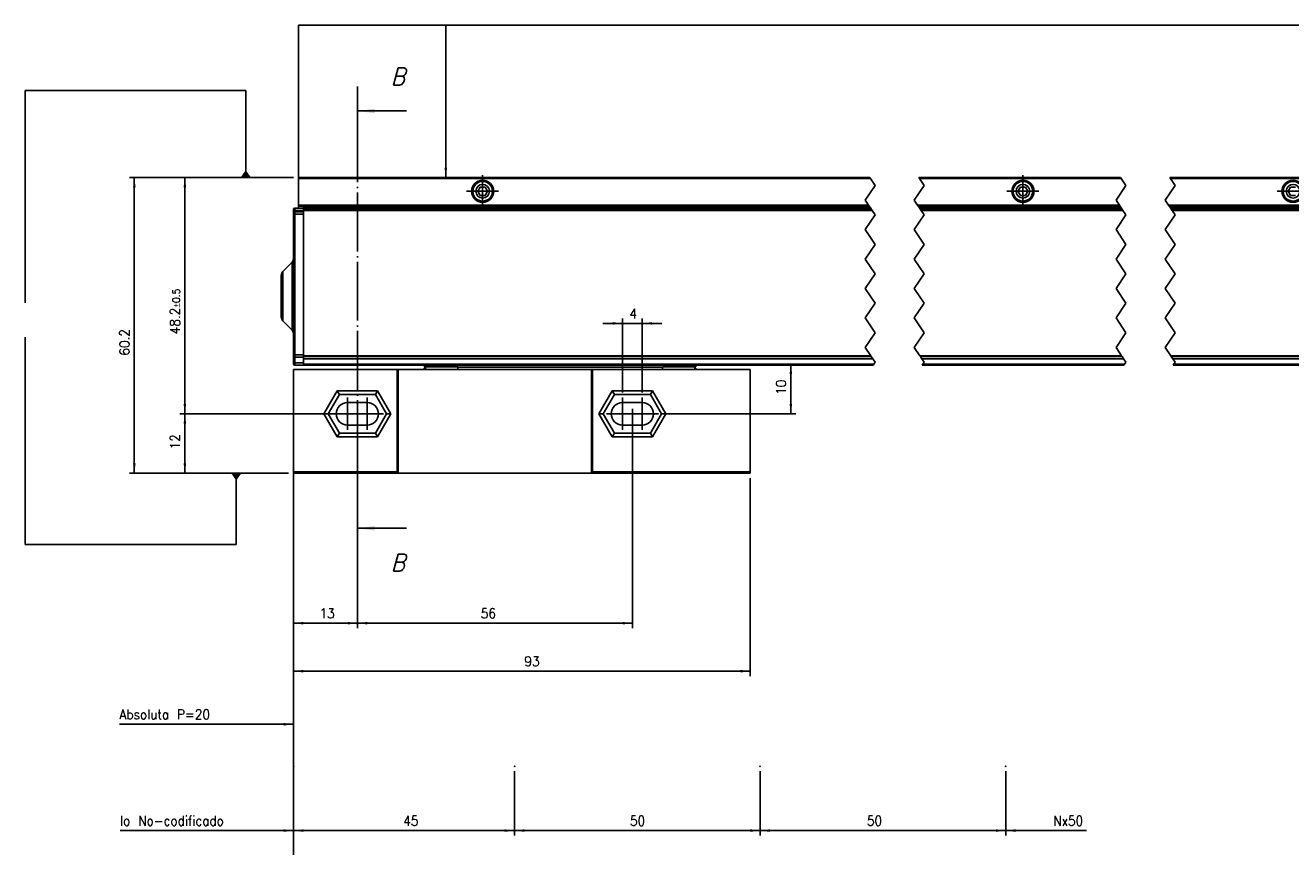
# Model space of a CAD drawing. Header units: inches. Extents: x -381 to 2260, y -418 to 176.
# Tile 12 of 24: x -235 to 23, y -234 to -67. Entities that reach past the tile are written whole.
import ezdxf

# ---------------------------------------------------------------- set-up
doc = ezdxf.new("R2010")
doc.units = ezdxf.units.IN
doc.linetypes.add('DOT_CENTER', pattern=[14, 12, -1, 0, -1])
doc.layers.add('1', color=7, linetype='Continuous')
doc.styles.add('CONVERTER_11', font='txt.shx', dxfattribs={"width": 0.9})
doc.styles.add('CONVERTER_14', font='txt.shx', dxfattribs={"width": 0.9, "oblique": 15})
doc.dimstyles.new('ME10_DIM_26', dxfattribs={"dimtxt": 2, "dimasz": 2, "dimexe": 1, "dimexo": 1, "dimgap": 1, "dimtad": 1, "dimdsep": 46, "dimtxsty": 'CONVERTER_11', "dimsah": 1, "dimcen": 0.09, "dimclrd": 2, "dimclre": 2, "dimclrt": 2, "dimadec": 0, "dimazin": 0, "dimtfac": 1, "dimtdec": 4, "dimtix": 1, "dimtmove": 0, "dimatfit": 3, "dimfxl": 1, "dimtolj": 1, "dimtzin": 0, "dimarcsym": 0})
doc.dimstyles.new('ME10_DIM_27', dxfattribs={"dimtxt": 2, "dimasz": 2, "dimexe": 1, "dimexo": 1, "dimgap": 1, "dimtad": 1, "dimdsep": 46, "dimtxsty": 'CONVERTER_11', "dimsah": 1, "dimcen": 0.09, "dimclrd": 2, "dimclre": 2, "dimclrt": 2, "dimadec": 0, "dimazin": 0, "dimtfac": 1, "dimtdec": 4, "dimtix": 1, "dimtmove": 0, "dimatfit": 3, "dimfxl": 1, "dimtolj": 1, "dimtzin": 0, "dimarcsym": 0})
doc.dimstyles.new('ME10_DIM_28', dxfattribs={"dimtxt": 2, "dimasz": 2, "dimexe": 1, "dimexo": 1, "dimgap": 1, "dimtad": 1, "dimdsep": 46, "dimtxsty": 'CONVERTER_11', "dimsah": 1, "dimcen": 0.09, "dimclrd": 2, "dimclre": 2, "dimclrt": 2, "dimadec": 0, "dimazin": 0, "dimtfac": 1, "dimtdec": 4, "dimtix": 1, "dimtmove": 0, "dimatfit": 3, "dimfxl": 1, "dimtolj": 1, "dimtzin": 0, "dimarcsym": 0})
doc.dimstyles.new('ME10_DIM_30', dxfattribs={"dimtxt": 2, "dimasz": 2, "dimexe": 1, "dimexo": 1, "dimgap": 1, "dimtad": 1, "dimdsep": 46, "dimtxsty": 'CONVERTER_11', "dimsah": 1, "dimcen": 0.09, "dimclrd": 2, "dimclre": 2, "dimclrt": 2, "dimadec": 0, "dimazin": 0, "dimtfac": 1, "dimtdec": 4, "dimtix": 1, "dimtmove": 0, "dimatfit": 3, "dimfxl": 1, "dimtolj": 1, "dimtzin": 0, "dimarcsym": 0})
doc.dimstyles.new('ME10_DIM_31', dxfattribs={"dimtxt": 2, "dimasz": 2, "dimexe": 1, "dimexo": 1, "dimgap": 1, "dimtad": 1, "dimdec": 0, "dimdsep": 46, "dimtxsty": 'CONVERTER_11', "dimsah": 1, "dimcen": 0.09, "dimclrd": 2, "dimclre": 2, "dimclrt": 2, "dimadec": 0, "dimazin": 0, "dimtfac": 1, "dimtdec": 4, "dimtix": 1, "dimtmove": 0, "dimatfit": 3, "dimfxl": 1, "dimtolj": 1, "dimtzin": 0, "dimarcsym": 0})
doc.dimstyles.new('ME10_DIM_32', dxfattribs={"dimtxt": 2, "dimasz": 2, "dimexe": 1, "dimexo": 1, "dimgap": 1, "dimtad": 1, "dimdec": 0, "dimdsep": 46, "dimtxsty": 'CONVERTER_11', "dimsah": 1, "dimcen": 0.09, "dimclrd": 2, "dimclre": 2, "dimclrt": 2, "dimadec": 0, "dimazin": 0, "dimtfac": 1, "dimtdec": 4, "dimtix": 1, "dimtmove": 0, "dimatfit": 3, "dimfxl": 1, "dimtolj": 1, "dimtzin": 0, "dimarcsym": 0})
doc.dimstyles.new('ME10_DIM_33', dxfattribs={"dimtxt": 2, "dimasz": 2, "dimexe": 1, "dimexo": 1, "dimgap": 1, "dimtad": 1, "dimdec": 0, "dimdsep": 46, "dimtxsty": 'CONVERTER_11', "dimsah": 1, "dimcen": 0.09, "dimclrd": 2, "dimclre": 2, "dimclrt": 2, "dimadec": 0, "dimazin": 0, "dimtfac": 1, "dimtdec": 4, "dimtix": 1, "dimtmove": 0, "dimatfit": 3, "dimfxl": 1, "dimtolj": 1, "dimtzin": 0, "dimarcsym": 0})
doc.dimstyles.new('ME10_DIM_34', dxfattribs={"dimtxt": 2, "dimasz": 2, "dimexe": 1, "dimexo": 1, "dimgap": 1, "dimtad": 1, "dimdsep": 46, "dimtxsty": 'CONVERTER_11', "dimsah": 1, "dimcen": 0.09, "dimclrd": 2, "dimclre": 2, "dimclrt": 2, "dimadec": 0, "dimazin": 0, "dimtfac": 1, "dimtdec": 4, "dimtix": 1, "dimtmove": 0, "dimatfit": 3, "dimfxl": 1, "dimtolj": 1, "dimtzin": 0, "dimarcsym": 0})
doc.dimstyles.new('ME10_DIM_35', dxfattribs={"dimtxt": 2, "dimasz": 2, "dimexe": 1, "dimexo": 1, "dimgap": 1, "dimtad": 1, "dimdsep": 46, "dimtxsty": 'CONVERTER_11', "dimsah": 1, "dimcen": 0.09, "dimclrd": 2, "dimclre": 2, "dimclrt": 2, "dimadec": 0, "dimazin": 0, "dimtfac": 1, "dimtdec": 4, "dimtix": 1, "dimtmove": 0, "dimatfit": 3, "dimfxl": 1, "dimtolj": 1, "dimtzin": 0, "dimarcsym": 0})
doc.dimstyles.new('ME10_DIM_36', dxfattribs={"dimtxt": 2, "dimasz": 2, "dimexe": 1, "dimexo": 1, "dimgap": 1, "dimtad": 1, "dimdsep": 46, "dimtxsty": 'CONVERTER_11', "dimsah": 1, "dimcen": 0.09, "dimclrd": 2, "dimclre": 2, "dimclrt": 2, "dimadec": 0, "dimazin": 0, "dimtfac": 1, "dimtdec": 4, "dimtix": 1, "dimtmove": 0, "dimatfit": 3, "dimfxl": 1, "dimtolj": 1, "dimtzin": 0, "dimarcsym": 0})
doc.dimstyles.new('ME10_DIM_37', dxfattribs={"dimtxt": 2, "dimasz": 2, "dimexe": 1, "dimexo": 1, "dimgap": 1, "dimtad": 1, "dimdec": 0, "dimdsep": 46, "dimtxsty": 'CONVERTER_11', "dimsah": 1, "dimcen": 0.09, "dimclrd": 2, "dimclre": 2, "dimclrt": 2, "dimadec": 0, "dimazin": 0, "dimtol": 1, "dimtp": 0.5, "dimtm": 0.5, "dimtfac": 0.75, "dimtdec": 1, "dimtix": 1, "dimtmove": 0, "dimatfit": 3, "dimfxl": 1, "dimtolj": 1, "dimtzin": 0, "dimarcsym": 0})
doc.dimstyles.new('ME10_DIM_38', dxfattribs={"dimtxt": 2, "dimasz": 2, "dimexe": 1, "dimexo": 1, "dimgap": 1, "dimtad": 1, "dimdec": 1, "dimdsep": 46, "dimtxsty": 'CONVERTER_11', "dimsah": 1, "dimcen": 0.09, "dimclrd": 2, "dimclre": 2, "dimclrt": 2, "dimadec": 0, "dimazin": 0, "dimtfac": 1, "dimtdec": 4, "dimtix": 1, "dimtmove": 0, "dimatfit": 3, "dimfxl": 1, "dimtolj": 1, "dimtzin": 0, "dimarcsym": 0})
doc.dimstyles.get("Standard").update_dxf_attribs({"dimtxt": 0.18, "dimasz": 0.18, "dimexe": 0.18, "dimexo": 0.0625, "dimgap": 0.09, "dimtad": 0, "dimtih": 1, "dimtoh": 1, "dimdec": 4, "dimzin": 0, "dimdsep": 46, "dimtxsty": 'Standard', "dimcen": 0.09, "dimadec": 0, "dimazin": 0, "dimtfac": 1, "dimtdec": 4, "dimtofl": 0, "dimtmove": 0, "dimatfit": 3, "dimfxl": 1, "dimtolj": 1, "dimtzin": 0, "dimarcsym": 0})

# ---------------------------------------------------------------- blocks, each defined once
blk = doc.blocks.new('SOPORTE_SV_1340__9', base_point=(-179.5, -132.5))
at = {"color": 7, "linetype": 'Continuous'}
for p, q in [((-179.5, -98.09), (-179.5, -97.89)), ((-179.5, -97.89), (-63.18, -97.89)), ((-53.18, -97.89), (-12.1, -97.89)), ((-2.1, -97.89), (53.29, -97.89)), ((-179.5, -103.49), (-179.5, -98.09)), ((-63.04, -98.09), (-179.5, -98.09)), ((-142.5, -99.83), (-143, -100.69)), ((-141.5, -99.83), (-142.5, -99.83)), ((-141, -100.69), (-141.5, -99.83)), ((-11.96, -98.09), (-53.04, -98.09)), ((-32.5, -99.83), (-33, -100.69)), ((-31.5, -99.83), (-32.5, -99.83)), ((-31, -100.69), (-31.5, -99.83)), ((53.43, -98.09), (-1.96, -98.09)), ((22.5, -99.83), (22, -100.69)), ((23.5, -99.83), (22.5, -99.83)), ((-143, -100.69), (-142.5, -101.56)), ((-142.5, -101.56), (-141.5, -101.56)), ((-141.5, -101.56), (-141, -100.69)), ((-33, -100.69), (-32.5, -101.56)), ((-32.5, -101.56), (-31.5, -101.56)), ((-31.5, -101.56), (-31, -100.69)), ((22, -100.69), (22.5, -101.56)), ((22.5, -101.56), (23.5, -101.56)), ((-179.5, -103.7), (-179.5, -103.49)), ((-179.5, -103.49), (-63.44, -103.49)), ((-179.5, -103.77), (-179.5, -103.7)), ((-179.5, -103.7), (-63.31, -103.7)), ((-179.5, -104.08), (-179.5, -103.77)), ((-179.5, -104.14), (-179.5, -104.08)), ((-157, -103.7), (-157, -103.89)), ((-155, -103.7), (-155, -103.89)), ((-129, -103.7), (-129, -103.89)), ((-127, -103.7), (-127, -103.89)), ((-53.44, -103.49), (-12.36, -103.49)), ((-53.31, -103.7), (-12.23, -103.7)), ((-47, -103.7), (-47, -103.89)), ((-45, -103.7), (-45, -103.89)), ((-19, -103.7), (-19, -103.89)), ((-17, -103.7), (-17, -103.89)), ((-2.36, -103.49), (53.03, -103.49)), ((-2.23, -103.7), (53.16, -103.7)), ((8, -103.7), (8, -103.89)), ((10, -103.7), (10, -103.89))]:
    blk.add_line(p, q, dxfattribs=at)
at = {"color": 2, "linetype": 'DOT_CENTER'}
for p, q in [((-63.04, -98.09), (-63.18, -97.89)), ((-53.18, -97.89), (-53.04, -98.09)), ((-11.96, -98.09), (-12.1, -97.89)), ((-2.1, -97.89), (-1.96, -98.09)), ((-62.11, -99.5), (-64.11, -102.5)), ((-63.04, -98.09), (-62.11, -99.5)), ((-54.11, -102.5), (-52.11, -99.5)), ((-52.11, -99.5), (-53.04, -98.09)), ((-11.03, -99.5), (-13.03, -102.5)), ((-11.96, -98.09), (-11.03, -99.5)), ((-3.03, -102.5), (-1.03, -99.5)), ((-1.03, -99.5), (-1.96, -98.09)), ((-64.11, -102.5), (-63.44, -103.49)), ((-53.44, -103.49), (-54.11, -102.5)), ((-13.03, -102.5), (-12.36, -103.49)), ((-2.36, -103.49), (-3.03, -102.5)), ((-63.31, -103.7), (-63.44, -103.49)), ((-63.31, -103.7), (-63.26, -103.77)), ((-63.26, -103.77), (-63.18, -103.89)), ((-53.44, -103.49), (-53.31, -103.7)), ((-53.26, -103.77), (-53.31, -103.7)), ((-53.18, -103.89), (-53.26, -103.77)), ((-12.23, -103.7), (-12.36, -103.49)), ((-12.23, -103.7), (-12.18, -103.77)), ((-12.18, -103.77), (-12.1, -103.89)), ((-2.36, -103.49), (-2.23, -103.7)), ((-2.18, -103.77), (-2.23, -103.7)), ((-2.1, -103.89), (-2.18, -103.77)), ((-12.16, -107.19), (-11.93, -106.85))]:
    blk.add_line(p, q, dxfattribs=at)
at = {"color": 7, "linetype": 'Continuous'}
for centre, radius in [((-142, -100.69), 2.25), ((-142, -100.69), 2), ((-142, -100.69), 1.39), ((-32, -100.69), 2.25), ((-32, -100.69), 2), ((-32, -100.69), 1.39), ((23, -100.69), 2.25), ((23, -100.69), 2), ((23, -100.69), 1.39)]:
    blk.add_circle(centre, radius, dxfattribs=at)
at = {"layer": '1', "color": 2, "linetype": 'DOT_CENTER'}
for p, q in [((-142, -97.44), (-142, -103.94)), ((-32, -97.44), (-32, -103.94)), ((-138.75, -100.69), (-145.25, -100.69)), ((-28.75, -100.69), (-35.25, -100.69)), ((26.25, -100.69), (19.75, -100.69))]:
    blk.add_line(p, q, dxfattribs=at)
blk = doc.blocks.new('PERFIL_SV_1340__10', base_point=(-183, -136.14))
at = {"color": 7, "linetype": 'Continuous'}
for p, q in [((-180.5, -104.39), (-180.5, -104.64)), ((-180.5, -104.64), (-180.25, -104.64)), ((-180.5, -105.03), (-180.5, -104.64)), ((-180.5, -105.11), (-180.47, -104.99)), ((-180.5, -105.03), (-180.48, -105.03)), ((-180.5, -105.03), (-180.5, -105.11)), ((-180.5, -105.11), (-180.5, -105.36)), ((-180.5, -105.36), (-180.25, -105.36)), ((-180.5, -134.01), (-180.5, -105.36)), ((-180.47, -104.99), (-180.34, -104.88)), ((-180.34, -104.88), (-180.25, -104.86)), ((-180.25, -104.14), (-180.25, -104.64)), ((-180.25, -104.14), (-178.5, -104.14)), ((-180.25, -104.86), (-180.25, -104.64)), ((-180.25, -104.64), (-178.5, -104.64)), ((-180.25, -104.86), (-178.5, -104.86)), ((-180.25, -104.86), (-180.25, -105.36)), ((-180.25, -105.36), (-178.5, -105.36)), ((-180.25, -134.01), (-180.25, -105.36)), ((-178.5, -104.09), (-178.5, -103.89)), ((-178.5, -103.89), (-63.18, -103.89)), ((-178.5, -104.09), (-178.5, -104.39)), ((-63.04, -104.09), (-178.5, -104.09)), ((-62.85, -104.39), (-178.5, -104.39)), ((-178.5, -104.39), (-178.5, -104.59)), ((-178.5, -104.59), (-178.5, -134.2)), ((-178.5, -104.59), (-62.71, -104.59)), ((-53.18, -103.89), (-12.1, -103.89)), ((-11.96, -104.09), (-53.04, -104.09)), ((-11.77, -104.39), (-52.85, -104.39)), ((-52.71, -104.59), (-11.63, -104.59)), ((-2.1, -103.89), (53.29, -103.89)), ((53.43, -104.09), (-1.96, -104.09)), ((53.62, -104.39), (-1.77, -104.39)), ((-1.63, -104.59), (53.76, -104.59)), ((-180.79, -115.1), (-182.71, -117.01)), ((-180.77, -115.12), (-180.79, -115.1)), ((-180.79, -123.5), (-180.79, -115.1)), ((-180.76, -115.1), (-180.77, -115.12)), ((-180.63, -114.93), (-180.76, -115.1)), ((-180.55, -114.74), (-180.63, -114.93)), ((-180.51, -114.54), (-180.55, -114.74)), ((-180.5, -114.43), (-180.51, -114.54)), ((-183, -117.78), (-182.98, -117.61)), ((-183, -123.54), (-183, -117.78)), ((-182.98, -117.61), (-182.87, -117.29)), ((-182.87, -117.29), (-182.8, -117.21)), ((-182.8, -117.21), (-182.71, -117.01)), ((-182.71, -123.78), (-182.71, -117.01)), ((-183, -126.32), (-183, -123.54)), ((-180.79, -128.97), (-180.79, -123.5)), ((-182.71, -127.02), (-182.71, -123.78)), ((-183, -126.32), (-182.98, -126.5)), ((-182.98, -126.5), (-182.87, -126.82)), ((-182.87, -126.82), (-182.8, -126.9)), ((-182.8, -126.9), (-182.71, -127.1)), ((-182.71, -127.1), (-182.71, -127.02)), ((-180.79, -129.01), (-182.71, -127.1)), ((-180.79, -129.01), (-180.79, -128.97)), ((-180.77, -128.99), (-180.79, -129.01)), ((-180.76, -129.01), (-180.77, -128.99)), ((-180.63, -129.18), (-180.76, -129.01)), ((-180.55, -129.37), (-180.63, -129.18)), ((-180.51, -129.57), (-180.55, -129.37)), ((-180.5, -129.68), (-180.51, -129.57)), ((-180.5, -134.01), (-180.25, -134.01)), ((-180.5, -134.01), (-180.5, -134.24)), ((-180.5, -134.24), (-180.47, -134.38)), ((-180.5, -134.24), (-180.5, -134.48)), ((-180.5, -135.64), (-180.5, -134.48)), ((-180.5, -134.48), (-180.35, -134.48)), ((-180.5, -135.64), (-180.5, -135.89)), ((-180.5, -135.64), (-180.25, -135.64)), ((-180.47, -134.38), (-180.34, -134.49)), ((-180.34, -134.49), (-180.25, -134.51)), ((-180.25, -134.01), (-178.5, -134.01)), ((-180.25, -134.01), (-180.25, -134.51)), ((-178.5, -134.51), (-180.25, -134.51)), ((-180.25, -135.64), (-180.25, -134.51)), ((-180.25, -135.64), (-180.25, -136.14)), ((-180.25, -135.64), (-178.5, -135.64)), ((-180.25, -136.14), (-178.5, -136.14)), ((-178.5, -134.37), (-178.5, -134.2)), ((-62.98, -134.2), (-178.5, -134.2)), ((-178.5, -134.37), (-178.5, -134.79)), ((-178.5, -134.37), (-62.86, -134.37)), ((-178.5, -134.79), (-178.5, -134.81)), ((-62.58, -134.79), (-178.5, -134.79)), ((-178.5, -134.81), (-62.57, -134.81)), ((-178.5, -134.81), (-178.5, -135.89)), ((-178.5, -135.89), (-178.5, -136.09)), ((-178.5, -135.89), (-62.37, -135.89)), ((-178.5, -136.09), (-178.5, -136.14)), ((-62.5, -136.09), (-178.5, -136.09)), ((-11.9, -134.2), (-52.98, -134.2)), ((-52.86, -134.37), (-11.78, -134.37)), ((-11.5, -134.79), (-52.58, -134.79)), ((-52.57, -134.81), (-11.49, -134.81)), ((-11.42, -136.09), (-52.5, -136.09)), ((-52.37, -135.89), (-11.29, -135.89)), ((53.49, -134.2), (-1.9, -134.2)), ((-1.78, -134.37), (53.61, -134.37)), ((53.89, -134.79), (-1.5, -134.79)), ((-1.49, -134.81), (53.9, -134.81)), ((53.97, -136.09), (-1.42, -136.09)), ((-1.29, -135.89), (54.1, -135.89))]:
    blk.add_line(p, q, dxfattribs=at)
at = {"color": 2, "linetype": 'DOT_CENTER'}
for p, q in [((-64.11, -108.5), (-62.11, -105.5)), ((-63.04, -104.09), (-63.18, -103.89)), ((-62.85, -104.39), (-63.04, -104.09)), ((-62.71, -104.59), (-62.85, -104.39)), ((-62.11, -105.5), (-62.71, -104.59)), ((-52.11, -105.5), (-54.11, -108.5)), ((-53.18, -103.89), (-53.04, -104.09)), ((-53.04, -104.09), (-52.85, -104.39)), ((-52.85, -104.39), (-52.71, -104.59)), ((-52.71, -104.59), (-52.11, -105.5)), ((-13.03, -108.5), (-11.03, -105.5)), ((-11.96, -104.09), (-12.1, -103.89)), ((-11.77, -104.39), (-11.96, -104.09)), ((-11.63, -104.59), (-11.77, -104.39)), ((-11.03, -105.5), (-11.63, -104.59)), ((-1.03, -105.5), (-3.03, -108.5)), ((-2.1, -103.89), (-1.96, -104.09)), ((-1.96, -104.09), (-1.77, -104.39)), ((-1.77, -104.39), (-1.63, -104.59)), ((-1.63, -104.59), (-1.03, -105.5)), ((-62.11, -111.5), (-64.11, -108.5)), ((-54.11, -108.5), (-52.11, -111.5)), ((-11.03, -111.5), (-13.03, -108.5)), ((-3.03, -108.5), (-1.03, -111.5)), ((-64.11, -114.5), (-62.11, -111.5)), ((-52.11, -111.5), (-54.11, -114.5)), ((-13.03, -114.5), (-11.03, -111.5)), ((-1.03, -111.5), (-3.03, -114.5)), ((-62.11, -117.5), (-64.11, -114.5)), ((-54.11, -114.5), (-52.11, -117.5)), ((-11.03, -117.5), (-13.03, -114.5)), ((-3.03, -114.5), (-1.03, -117.5)), ((-64.11, -120.5), (-62.11, -117.5)), ((-52.11, -117.5), (-54.11, -120.5)), ((-13.03, -120.5), (-11.03, -117.5)), ((-1.03, -117.5), (-3.03, -120.5)), ((-62.11, -123.5), (-64.11, -120.5)), ((-54.11, -120.5), (-52.11, -123.5)), ((-11.03, -123.5), (-13.03, -120.5)), ((-3.03, -120.5), (-1.03, -123.5)), ((-64.11, -126.5), (-62.11, -123.5)), ((-52.11, -123.5), (-54.11, -126.5)), ((-13.03, -126.5), (-11.03, -123.5)), ((-1.03, -123.5), (-3.03, -126.5)), ((-62.11, -129.5), (-64.11, -126.5)), ((-54.11, -126.5), (-52.11, -129.5)), ((-11.03, -129.5), (-13.03, -126.5)), ((-3.03, -126.5), (-1.03, -129.5)), ((-64.11, -132.5), (-62.11, -129.5)), ((-52.11, -129.5), (-54.11, -132.5)), ((-13.03, -132.5), (-11.03, -129.5)), ((-1.03, -129.5), (-3.03, -132.5)), ((-62.98, -134.2), (-64.11, -132.5)), ((-54.11, -132.5), (-52.98, -134.2)), ((-11.9, -134.2), (-13.03, -132.5)), ((-3.03, -132.5), (-1.9, -134.2)), ((-62.86, -134.37), (-62.98, -134.2)), ((-62.58, -134.79), (-62.86, -134.37)), ((-62.57, -134.81), (-62.58, -134.79)), ((-62.11, -135.5), (-62.57, -134.81)), ((-62.5, -136.09), (-62.37, -135.89)), ((-62.37, -135.89), (-62.11, -135.5)), ((-52.98, -134.2), (-52.86, -134.37)), ((-52.86, -134.37), (-52.58, -134.79)), ((-52.58, -134.79), (-52.57, -134.81)), ((-52.57, -134.81), (-52.11, -135.5)), ((-52.37, -135.89), (-52.5, -136.09)), ((-52.11, -135.5), (-52.37, -135.89)), ((-11.78, -134.37), (-11.9, -134.2)), ((-11.5, -134.79), (-11.78, -134.37)), ((-11.49, -134.81), (-11.5, -134.79)), ((-11.03, -135.5), (-11.49, -134.81)), ((-11.42, -136.09), (-11.29, -135.89)), ((-11.29, -135.89), (-11.03, -135.5)), ((-1.9, -134.2), (-1.78, -134.37)), ((-1.78, -134.37), (-1.5, -134.79)), ((-1.5, -134.79), (-1.49, -134.81)), ((-1.49, -134.81), (-1.03, -135.5)), ((-1.29, -135.89), (-1.42, -136.09)), ((-1.03, -135.5), (-1.29, -135.89))]:
    blk.add_line(p, q, dxfattribs=at)
at = {"color": 7, "linetype": 'Continuous'}
for centre, start, end in [((-180.25, -104.39), 90, 180), ((-180.25, -135.89), 180, 270)]:
    blk.add_arc(centre, 0.25, start, end, dxfattribs=at)
blk = doc.blocks.new('CABEZA_S__11', base_point=(-180.5, -158.1))
at = {"color": 7, "linetype": 'Continuous'}
for p, q in [((-154.11, -136.09), (-153.71, -136.49)), ((-153.95, -136.09), (-153.63, -136.42)), ((-153.71, -136.49), (-153.94, -136.94)), ((-153.63, -136.42), (-153.71, -136.49)), ((-147.1, -136.42), (-153.63, -136.42)), ((-147.1, -136.42), (-147.42, -136.09)), ((-147.1, -136.42), (-147.05, -136.5)), ((-147.05, -136.5), (-147.05, -136.56)), ((-147.05, -136.5), (-105.36, -136.5)), ((-105.36, -136.5), (-105.31, -136.42)), ((-105.36, -136.56), (-105.36, -136.5)), ((-104.99, -136.09), (-105.31, -136.42)), ((-105.31, -136.42), (-98.8, -136.42)), ((-98.8, -136.42), (-98.48, -136.09)), ((-98.72, -136.49), (-98.8, -136.42)), ((-98.72, -136.49), (-98.73, -136.63)), ((-98.72, -136.49), (-98.32, -136.09)), ((-180.5, -137), (-159.37, -137)), ((-180.5, -157.8), (-180.5, -137)), ((-159.2, -137), (-159.37, -137)), ((-159.37, -137), (-159.37, -157.8)), ((-119.8, -137), (-159.2, -137)), ((-159.2, -137), (-159.2, -158.1)), ((-153.94, -136.94), (-154.13, -137)), ((-154.1, -137), (-154.13, -137)), ((-154.13, -137), (-153.99, -137)), ((-154.02, -136.99), (-154.1, -137)), ((-154.03, -137), (-154, -136.99)), ((-153.99, -137), (-154.03, -137)), ((-154, -136.99), (-154.02, -136.99)), ((-147.09, -136.99), (-147.1, -137)), ((-147.07, -136.91), (-147.09, -136.99)), ((-147.06, -136.86), (-147.07, -136.91)), ((-147.05, -136.7), (-147.06, -136.75)), ((-147.06, -136.75), (-147.06, -136.84)), ((-147.06, -136.84), (-147.06, -136.86)), ((-147.05, -136.56), (-147.05, -136.66)), ((-147.05, -136.66), (-147.05, -136.7)), ((-119.63, -137), (-119.8, -137)), ((-119.8, -158.1), (-119.8, -137)), ((-119.63, -137), (-87.5, -137)), ((-119.63, -157.8), (-119.63, -137)), ((-105.36, -136.66), (-105.36, -136.56)), ((-105.35, -136.7), (-105.36, -136.66)), ((-105.35, -136.75), (-105.35, -136.7)), ((-105.35, -136.84), (-105.35, -136.75)), ((-105.34, -136.86), (-105.35, -136.84)), ((-105.34, -136.91), (-105.34, -136.86)), ((-105.32, -136.99), (-105.34, -136.91)), ((-105.31, -137), (-105.32, -136.99)), ((-98.73, -136.63), (-98.64, -136.8)), ((-98.64, -136.8), (-98.48, -136.94)), ((-98.48, -136.94), (-98.39, -137)), ((-98.29, -137), (-98.43, -137)), ((-98.39, -137), (-98.43, -137)), ((-87.5, -137), (-87.5, -157.8)), ((-174.31, -146), (-171.6, -141.3)), ((-171.6, -141.3), (-171.17, -142.05)), ((-171.6, -141.3), (-163.4, -141.3)), ((-163.4, -141.3), (-163.83, -142.05)), ((-163.4, -141.3), (-160.69, -146)), ((-118.31, -146), (-115.6, -141.3)), ((-115.6, -141.3), (-107.4, -141.3)), ((-115.6, -141.3), (-115.17, -142.05)), ((-107.4, -141.3), (-107.83, -142.05)), ((-107.4, -141.3), (-104.69, -146)), ((-173.45, -146), (-171.17, -142.05)), ((-171.17, -142.05), (-163.83, -142.05)), ((-165.5, -143.7), (-169.5, -143.7)), ((-163.83, -142.05), (-161.55, -146)), ((-117.45, -146), (-115.17, -142.05)), ((-115.17, -142.05), (-107.83, -142.05)), ((-109.5, -143.7), (-113.5, -143.7)), ((-107.83, -142.05), (-105.55, -146)), ((-174.31, -146), (-173.45, -146)), ((-171.6, -150.7), (-174.31, -146)), ((-171.17, -149.95), (-173.45, -146)), ((-161.55, -146), (-163.83, -149.95)), ((-160.69, -146), (-163.4, -150.7)), ((-160.69, -146), (-161.55, -146)), ((-118.31, -146), (-117.45, -146)), ((-115.6, -150.7), (-118.31, -146)), ((-115.17, -149.95), (-117.45, -146)), ((-105.55, -146), (-107.83, -149.95)), ((-104.69, -146), (-107.4, -150.7)), ((-105.55, -146), (-104.69, -146)), ((-169.5, -148.3), (-165.5, -148.3)), ((-113.5, -148.3), (-109.5, -148.3)), ((-171.6, -150.7), (-171.17, -149.95)), ((-163.4, -150.7), (-171.6, -150.7)), ((-163.83, -149.95), (-171.17, -149.95)), ((-163.4, -150.7), (-163.83, -149.95)), ((-115.6, -150.7), (-115.17, -149.95)), ((-107.4, -150.7), (-115.6, -150.7)), ((-107.83, -149.95), (-115.17, -149.95)), ((-107.4, -150.7), (-107.83, -149.95)), ((-159.37, -157.8), (-180.5, -157.8)), ((-180.5, -157.8), (-180.5, -158.1)), ((-159.2, -158.1), (-180.5, -158.1)), ((-159.2, -158.1), (-159.37, -157.8)), ((-119.8, -158.1), (-159.2, -158.1)), ((-119.63, -157.8), (-119.8, -158.1)), ((-119.8, -158.1), (-87.5, -158.1)), ((-119.63, -157.8), (-87.5, -157.8)), ((-87.5, -158.1), (-87.5, -157.8))]:
    blk.add_line(p, q, dxfattribs=at)
for centre, start, end in [((-169.5, -146), 90, 270), ((-165.5, -146), 270, 90), ((-113.5, -146), 90, 270), ((-109.5, -146), 270, 90)]:
    blk.add_arc(centre, 2.3, start, end, dxfattribs=at)
for points, knots in [([(-153.72, -137), (-153.71, -137), (-153.68, -136.98), (-153.67, -136.91), (-153.65, -136.82), (-153.63, -136.7), (-153.63, -136.56), (-153.63, -136.46), (-153.63, -136.42)], [0, 0, 0, 0, 0.0337537, 0.0999606, 0.1989392, 0.3237822, 0.4646105, 0.6099723, 0.6099723, 0.6099723, 0.6099723]), ([(-98.8, -136.42), (-98.8, -136.46), (-98.8, -136.56), (-98.79, -136.7), (-98.78, -136.82), (-98.76, -136.91), (-98.74, -136.98), (-98.72, -137), (-98.71, -137)], [0, 0, 0, 0, 0.1452866, 0.2860104, 0.4107358, 0.5095976, 0.5756922, 0.6093089, 0.6093089, 0.6093089, 0.6093089])]:
    blk.add_open_spline(points, degree=3, knots=knots, dxfattribs=at)
at = {"layer": '1', "color": 2, "linetype": 'DOT_CENTER'}
for p, q in [((-169.5, -142.7), (-169.5, -149.3)), ((-165.5, -142.7), (-165.5, -149.3)), ((-113.5, -142.7), (-113.5, -149.3)), ((-109.5, -142.7), (-109.5, -149.3)), ((-166.2, -146), (-172.8, -146)), ((-162.2, -146), (-168.8, -146)), ((-110.2, -146), (-116.8, -146)), ((-106.2, -146), (-112.8, -146))]:
    blk.add_line(p, q, dxfattribs=at)
blk = doc.blocks.new('REGLA_SV_1340__12', base_point=(-183, -158.1))
for name, p in [('SOPORTE_SV_1340__9', (-179.5, -132.5)), ('PERFIL_SV_1340__10', (-183, -136.14)), ('CABEZA_S__11', (-180.5, -158.1))]:
    blk.add_blockref(name, p)
blk = doc.blocks.new('*D83')
at = {"layer": '1', "color": 2, "linetype": 'Continuous'}
for p, q in [((-85.5, -218.8), (-85.5, -231.9)), ((-35.5, -218.8), (-35.5, -231.9)), ((-85.5, -230.9), (-35.5, -230.9))]:
    blk.add_line(p, q, dxfattribs=at)
at = {"layer": '1', "color": 2}
for points in [[(-83.5, -230.63), (-83.5, -231.16), (-85.5, -230.9)], [(-37.5, -231.16), (-37.5, -230.63), (-35.5, -230.9)]]:
    blk.add_solid(points, dxfattribs=at)
at = {"layer": '1', "color": 2, "insert": (-63.76, -229.9), "char_height": 2, "attachment_point": 7, "rotation": 0.0001, "line_spacing_factor": 0.60024, "style": 'CONVERTER_11'}
blk.add_mtext('50', dxfattribs=at)
blk = doc.blocks.new('*D84')
at = {"layer": '1', "color": 2, "linetype": 'Continuous'}
for p, q in [((-135.5, -218.8), (-135.5, -231.9)), ((-85.5, -218.8), (-85.5, -231.9)), ((-135.5, -230.9), (-85.5, -230.9))]:
    blk.add_line(p, q, dxfattribs=at)
at = {"layer": '1', "color": 2}
for points in [[(-133.5, -230.63), (-133.5, -231.16), (-135.5, -230.9)], [(-87.5, -231.16), (-87.5, -230.63), (-85.5, -230.9)]]:
    blk.add_solid(points, dxfattribs=at)
at = {"layer": '1', "color": 2, "insert": (-112, -229.9), "char_height": 2, "attachment_point": 7, "rotation": 0.0001, "line_spacing_factor": 0.60024, "style": 'CONVERTER_11'}
blk.add_mtext('50', dxfattribs=at)
blk = doc.blocks.new('*D85')
at = {"layer": '1', "color": 2, "linetype": 'Continuous'}
for p, q in [((-180.5, -158.8), (-180.5, -231.9)), ((-135.5, -218.8), (-135.5, -231.9)), ((-180.5, -230.9), (-135.5, -230.9))]:
    blk.add_line(p, q, dxfattribs=at)
at = {"layer": '1', "color": 2}
for points in [[(-178.5, -230.63), (-178.5, -231.16), (-180.5, -230.9)], [(-137.5, -231.16), (-137.5, -230.63), (-135.5, -230.9)]]:
    blk.add_solid(points, dxfattribs=at)
at = {"layer": '1', "color": 2, "insert": (-158.17, -229.9), "char_height": 2, "attachment_point": 7, "rotation": 0.0001, "line_spacing_factor": 0.60024, "style": 'CONVERTER_11'}
blk.add_mtext('45', dxfattribs=at)
blk = doc.blocks.new('*D87')
at = {"layer": '1', "color": 2, "linetype": 'Continuous'}
for p, q in [((-180.5, -158.8), (-180.5, -264.31)), ((-175.5, -248.8), (-175.5, -264.31)), ((-184.5, -263.31), (-180.5, -263.31)), ((-180.5, -263.31), (-175.5, -263.31)), ((-175.5, -263.31), (-171.5, -263.31))]:
    blk.add_line(p, q, dxfattribs=at)
at = {"layer": '1', "color": 2}
for points in [[(-182.5, -263.58), (-182.5, -263.05), (-180.5, -263.31)], [(-173.5, -263.05), (-173.5, -263.58), (-175.5, -263.31)]]:
    blk.add_solid(points, dxfattribs=at)
at = {"layer": '1', "color": 2, "insert": (-178.6, -262.31), "char_height": 2, "attachment_point": 7, "rotation": 0.0001, "line_spacing_factor": 0.60024, "style": 'CONVERTER_11'}
blk.add_mtext('5', dxfattribs=at)
blk = doc.blocks.new('*D88')
at = {"layer": '1', "color": 2, "linetype": 'Continuous'}
for p, q in [((-173.8, -146), (-203.62, -146)), ((-202.62, -146), (-202.62, -158.1)), ((-181.5, -158.1), (-203.62, -158.1))]:
    blk.add_line(p, q, dxfattribs=at)
at = {"layer": '1', "color": 2}
for points in [[(-202.36, -148), (-202.89, -148), (-202.62, -146)], [(-202.89, -156.1), (-202.36, -156.1), (-202.62, -158.1)]]:
    blk.add_solid(points, dxfattribs=at)
at = {"layer": '1', "color": 2, "insert": (-203.62, -153.25), "char_height": 2, "attachment_point": 7, "rotation": 90, "line_spacing_factor": 0.60024, "style": 'CONVERTER_11'}
blk.add_mtext('12', dxfattribs=at)
blk = doc.blocks.new('*D89')
at = {"layer": '1', "color": 2, "linetype": 'Continuous'}
for p, q in [((-117.5, -127.61), (-113.5, -127.61)), ((-113.5, -141.7), (-113.5, -126.61)), ((-113.5, -127.61), (-109.5, -127.61)), ((-109.5, -141.7), (-109.5, -126.61)), ((-109.5, -127.61), (-105.5, -127.61))]:
    blk.add_line(p, q, dxfattribs=at)
at = {"layer": '1', "color": 2}
for points in [[(-115.5, -127.87), (-115.5, -127.34), (-113.5, -127.61)], [(-107.5, -127.34), (-107.5, -127.87), (-109.5, -127.61)]]:
    blk.add_solid(points, dxfattribs=at)
at = {"layer": '1', "color": 2, "insert": (-112.1, -126.61), "char_height": 2, "attachment_point": 7, "rotation": 0.0001, "line_spacing_factor": 0.60024, "style": 'CONVERTER_11'}
blk.add_mtext('4', dxfattribs=at)
blk = doc.blocks.new('*D90')
at = {"layer": '1', "color": 2, "linetype": 'Continuous'}
for p, q in [((-177.5, -135.89), (-78.24, -135.89)), ((-79.24, -135.89), (-79.24, -146)), ((-105.2, -146), (-78.24, -146))]:
    blk.add_line(p, q, dxfattribs=at)
at = {"layer": '1', "color": 2}
for points in [[(-78.98, -137.89), (-79.5, -137.89), (-79.24, -135.89)], [(-79.5, -144), (-78.98, -144), (-79.24, -146)]]:
    blk.add_solid(points, dxfattribs=at)
at = {"layer": '1', "color": 2, "insert": (-80.24, -142.15), "char_height": 2, "attachment_point": 7, "rotation": 90, "line_spacing_factor": 0.60024, "style": 'CONVERTER_11'}
blk.add_mtext('10', dxfattribs=at)
blk = doc.blocks.new('*D91')
at = {"layer": '1', "color": 2, "linetype": 'Continuous'}
for p, q in [((-180.5, -158.8), (-180.5, -199.43)), ((-87.5, -159.1), (-87.5, -199.43)), ((-180.5, -198.43), (-87.5, -198.43))]:
    blk.add_line(p, q, dxfattribs=at)
at = {"layer": '1', "color": 2}
for points in [[(-178.5, -198.17), (-178.5, -198.7), (-180.5, -198.43)], [(-89.5, -198.7), (-89.5, -198.17), (-87.5, -198.43)]]:
    blk.add_solid(points, dxfattribs=at)
at = {"layer": '1', "color": 2, "insert": (-133.5, -197.43), "char_height": 2, "attachment_point": 7, "rotation": 0.0001, "line_spacing_factor": 0.60024, "style": 'CONVERTER_11'}
blk.add_mtext('93', dxfattribs=at)
blk = doc.blocks.new('*D92')
at = {"layer": '1', "color": 2, "linetype": 'Continuous'}
for p, q in [((-167.5, -146), (-167.5, -189.66)), ((-180.5, -158.8), (-180.5, -189.66)), ((-180.5, -188.66), (-167.5, -188.66))]:
    blk.add_line(p, q, dxfattribs=at)
at = {"layer": '1', "color": 2}
for points in [[(-178.5, -188.4), (-178.5, -188.92), (-180.5, -188.66)], [(-169.5, -188.92), (-169.5, -188.4), (-167.5, -188.66)]]:
    blk.add_solid(points, dxfattribs=at)
at = {"layer": '1', "color": 2, "insert": (-175.2, -187.66), "char_height": 2, "attachment_point": 7, "rotation": 0.0001, "line_spacing_factor": 0.60024, "style": 'CONVERTER_11'}
blk.add_mtext('13', dxfattribs=at)
blk = doc.blocks.new('*D93')
at = {"layer": '1', "color": 2, "linetype": 'Continuous'}
for p, q in [((-167.5, -146), (-167.5, -189.66)), ((-111.5, -146), (-111.5, -189.66)), ((-167.5, -188.66), (-111.5, -188.66))]:
    blk.add_line(p, q, dxfattribs=at)
at = {"layer": '1', "color": 2}
for points in [[(-165.5, -188.4), (-165.5, -188.92), (-167.5, -188.66)], [(-113.5, -188.92), (-113.5, -188.4), (-111.5, -188.66)]]:
    blk.add_solid(points, dxfattribs=at)
at = {"layer": '1', "color": 2, "insert": (-142.37, -187.66), "char_height": 2, "attachment_point": 7, "rotation": 0.0001, "line_spacing_factor": 0.60024, "style": 'CONVERTER_11'}
blk.add_mtext('56', dxfattribs=at)
blk = doc.blocks.new('*D94')
at = {"layer": '1', "color": 2, "linetype": 'Continuous'}
for p, q in [((-180.5, -97.89), (-203.62, -97.89)), ((-202.62, -146), (-202.62, -97.89)), ((-170.5, -146), (-203.62, -146))]:
    blk.add_line(p, q, dxfattribs=at)
at = {"layer": '1', "color": 2}
for points in [[(-202.36, -99.89), (-202.89, -99.89), (-202.62, -97.89)], [(-202.89, -144), (-202.36, -144), (-202.62, -146)]]:
    blk.add_solid(points, dxfattribs=at)
at = {"layer": '1', "color": 2, "insert": (-203.62, -129.82), "char_height": 2, "attachment_point": 7, "rotation": 90, "line_spacing_factor": 0.60024, "style": 'CONVERTER_11'}
blk.add_mtext('\\C2;\\C2;48.2\\C2;\\H1.5;{\\Fgdt;`}0.5\\C2;', dxfattribs=at)
blk = doc.blocks.new('*D95')
at = {"layer": '1', "color": 2, "linetype": 'Continuous'}
for p, q in [((-180.5, -97.89), (-213.92, -97.89)), ((-212.92, -97.89), (-212.92, -158.1)), ((-181.5, -158.1), (-213.92, -158.1))]:
    blk.add_line(p, q, dxfattribs=at)
at = {"layer": '1', "color": 2}
for points in [[(-212.65, -99.89), (-213.18, -99.89), (-212.92, -97.89)], [(-213.18, -156.1), (-212.65, -156.1), (-212.92, -158.1)]]:
    blk.add_solid(points, dxfattribs=at)
at = {"layer": '1', "color": 2, "insert": (-213.92, -134.16), "char_height": 2, "attachment_point": 7, "rotation": 90, "line_spacing_factor": 0.60024, "style": 'CONVERTER_11'}
blk.add_mtext('60.2', dxfattribs=at)
blk = doc.blocks.new('*D96')
at = {"layer": '1', "color": 2, "linetype": 'Continuous'}
for p, q in [((-180.5, -138), (-180.5, -210.24)), ((-180.5, -209.24), (-215.93, -209.24))]:
    blk.add_line(p, q, dxfattribs=at)
at = {"layer": '1', "color": 2}
blk.add_solid([(-182.5, -209.51), (-182.5, -208.98), (-180.5, -209.24)], dxfattribs=at)
at = {"layer": '1', "color": 2, "insert": (-215.93, -208.24), "char_height": 2, "attachment_point": 7, "rotation": 0.0001, "line_spacing_factor": 0.60024, "style": 'CONVERTER_11'}
blk.add_mtext('Absoluta P=20', dxfattribs=at)
blk = doc.blocks.new('*D97')
at = {"layer": '1', "color": 2, "linetype": 'Continuous'}
for p, q in [((-35.5, -218.8), (-35.5, -231.9)), ((-35.5, -230.9), (-19.03, -230.9))]:
    blk.add_line(p, q, dxfattribs=at)
at = {"layer": '1', "color": 2}
blk.add_solid([(-33.5, -230.63), (-33.5, -231.16), (-35.5, -230.9)], dxfattribs=at)
at = {"layer": '1', "color": 2, "insert": (-25.83, -229.9), "char_height": 2, "attachment_point": 7, "rotation": 0.0001, "line_spacing_factor": 0.60024, "style": 'CONVERTER_11'}
blk.add_mtext('Nx50', dxfattribs=at)
blk = doc.blocks.new('*D99')
at = {"layer": '1', "color": 2, "linetype": 'Continuous'}
for p, q in [((-180.5, -158.8), (-180.5, -264.31)), ((-180.5, -263.31), (-210.48, -263.31))]:
    blk.add_line(p, q, dxfattribs=at)
at = {"layer": '1', "color": 2}
blk.add_solid([(-182.5, -263.58), (-182.5, -263.05), (-180.5, -263.31)], dxfattribs=at)
at = {"layer": '1', "color": 2, "insert": (-210.48, -262.31), "char_height": 2, "attachment_point": 7, "rotation": 0.0001, "line_spacing_factor": 0.60024, "style": 'CONVERTER_11'}
blk.add_mtext('Io Codificado', dxfattribs=at)
blk = doc.blocks.new('*D100')
at = {"layer": '1', "color": 2, "linetype": 'Continuous'}
for p, q in [((-180.5, -158.8), (-180.5, -231.9)), ((-180.5, -230.9), (-215.81, -230.9))]:
    blk.add_line(p, q, dxfattribs=at)
at = {"layer": '1', "color": 2}
blk.add_solid([(-182.5, -231.16), (-182.5, -230.63), (-180.5, -230.9)], dxfattribs=at)
at = {"layer": '1', "color": 2, "insert": (-215.81, -229.9), "char_height": 2, "attachment_point": 7, "rotation": 0.0001, "line_spacing_factor": 0.60024, "style": 'CONVERTER_11'}
blk.add_mtext('Io No-codificado', dxfattribs=at)
blk = doc.blocks.new('B-B__6', base_point=(-167.75, -178.09))
at = {"layer": '1', "color": 2, "linetype": 'DOT_CENTER'}
blk.add_line((-167.5, -169.34), (-167.5, -84.34), dxfattribs=at)
at = {"layer": '1', "color": 2}
for points in [[(-164, -83.88), (-164, -84.8), (-167.5, -84.34)], [(-164, -168.88), (-164, -169.8), (-167.5, -169.34)]]:
    blk.add_solid(points, dxfattribs=at)
at = {"layer": '1', "color": 7, "char_height": 3.5, "attachment_point": 5, "line_spacing_factor": 1.20048, "style": 'CONVERTER_14'}
for insert in [(-159.25, -77.34), (-159.25, -176.34)]:
    blk.add_mtext('B', dxfattribs=dict(at, insert=insert))
at = {"layer": '1', "color": 2, "linetype": 'Continuous', "has_arrowhead": 0}
for points in [[(-167.5, -79.34), (-167.5, -84.34)], [(-167.5, -84.34), (-167.5, -89.34)], [(-167.5, -84.34), (-157.5, -84.34)], [(-167.5, -169.34), (-167.5, -164.34)], [(-167.5, -174.34), (-167.5, -169.34)], [(-167.5, -169.34), (-157.5, -169.34)]]:
    blk.add_leader(points, dimstyle='Standard', dxfattribs=at)
blk = doc.blocks.new('Alzado1', base_point=(-42, -128))
at = {"layer": '1', "color": 2, "linetype": 'Continuous'}
for p, q in [((-179.5, -66.895), (-149.5, -66.895)), ((-179.5, -97.895), (-179.5, -66.895)), ((-149.5, -67.895), (-149.5, -97.895))]:
    blk.add_line(p, q, dxfattribs=at)
at = {"layer": '1', "color": 7, "linetype": 'DOT_CENTER'}
for p, q in [((-165.5, -146.005), (-169.5, -146.005)), ((-167.5, -146.005), (-167.5, -145.005))]:
    blk.add_line(p, q, dxfattribs=at)
at = {"layer": '1', "color": 2, "linetype": 'DOT_CENTER'}
for p, q in [((-109.5, -146.005), (-113.5, -146.005)), ((-111.5, -146.005), (-111.5, -145.005))]:
    blk.add_line(p, q, dxfattribs=at)
at = {"layer": '1', "color": 7}
for p in [(-149.5, -66.895), (-180.5, -217.805), (-135.5, -217.805), (-85.5, -217.805), (-35.5, -217.805)]:
    blk.add_point(p, dxfattribs=at)
at = {"layer": '1', "color": 2}
for points in [[(-190.23, -96.395), (-191.291, -97.894), (-189.171, -97.896)], [(-149.763, -95.895), (-149.237, -95.895), (-149.5, -97.895)], [(-192.166, -159.605), (-191.101, -158.108), (-193.222, -158.102)]]:
    blk.add_solid(points, dxfattribs=at)
blk.add_blockref('REGLA_SV_1340__12', (-183, -158.105))
at = {"layer": '1'}
for name, p in [('B-B__6', (-167.75, -178.09)), ('*D96', (0, 0)), ('*D100', (0, 0)), ('*D99', (0, 0)), ('*D97', (0, 0))]:
    blk.add_blockref(name, p, dxfattribs=at)
for base, p1, p2, dimstyle, picture, middle in [((-212.915, -97.895), (-180.5, -158.105), (-179.5, -97.895), 'ME10_DIM_38', '*D95', (-214.915, -131.438)), ((-79.24, -135.895), (-106.2, -146.005), (-178.5, -135.895), 'ME10_DIM_33', '*D90', (-81.24, -140.95)), ((-202.622, -146.005), (-180.5, -158.105), (-172.8, -146.005), 'ME10_DIM_31', '*D88', (-204.622, -152.055))]:
    dim = blk.add_linear_dim(base=base, p1=p1, p2=p2, angle=90, dimstyle=dimstyle, dxfattribs=at)
    dim.commit()
    dim.dimension.update_dxf_attribs({"geometry": picture, "text_midpoint": middle, "text_rotation": 90})
dim = blk.add_linear_dim(base=(-202.622, -146.005), p1=(-179.5, -97.895), p2=(-169.5, -146.005), angle=90, text='48.2', dimstyle='ME10_DIM_37', dxfattribs=at)
dim.commit()
dim.dimension.update_dxf_attribs({"geometry": '*D94', "text_midpoint": (-204.622, -124.697), "text_rotation": 90})
for base, p1, p2, dimstyle, picture, middle in [((-113.5, -127.606), (-109.5, -142.705), (-113.5, -142.705), 'ME10_DIM_32', '*D89', (-111.5, -125.606)), ((-180.5, -188.66), (-167.5, -145.005), (-180.5, -157.805), 'ME10_DIM_35', '*D92', (-174, -186.66)), ((-167.5, -188.66), (-111.5, -145.005), (-167.5, -145.005), 'ME10_DIM_36', '*D93', (-140.875, -186.66)), ((-180.5, -263.314), (-175.5, -247.805), (-180.5, -157.805), 'ME10_DIM_30', '*D87', (-178, -261.314)), ((-180.5, -230.898), (-135.5, -217.805), (-180.5, -157.805), 'ME10_DIM_28', '*D85', (-156.668, -228.898)), ((-180.5, -198.434), (-87.5, -158.105), (-180.5, -157.805), 'ME10_DIM_34', '*D91', (-132, -196.434)), ((-135.5, -230.898), (-85.5, -217.805), (-135.5, -217.805), 'ME10_DIM_27', '*D84', (-110.5, -228.898)), ((-85.5, -230.898), (-35.5, -217.805), (-85.5, -217.805), 'ME10_DIM_26', '*D83', (-62.26, -228.898))]:
    dim = blk.add_linear_dim(base=base, p1=p1, p2=p2, dimstyle=dimstyle, dxfattribs=at)
    dim.commit()
    dim.dimension.update_dxf_attribs({"geometry": picture, "text_midpoint": middle, "text_rotation": 0.00014})
at = {"layer": '1', "color": 2, "linetype": 'Continuous', "has_arrowhead": 0}
for points in [[(-149.5, -97.895), (-149.5, -66.895), (98.678, -66.895)], [(-190.231, -97.895), (-190.221, -80.152), (-235.111, -80.152), (-235.111, -123.412)], [(-192.161, -158.105), (-192.201, -172.642), (-235.111, -172.642), (-235.111, -130.412)]]:
    blk.add_leader(points, dimstyle='Standard', dxfattribs=at)

msp = doc.modelspace()

# ---------------------------------------------------------------- block references
msp.add_blockref('Alzado1', (-42, -128))

doc.saveas('drawing.dxf')
